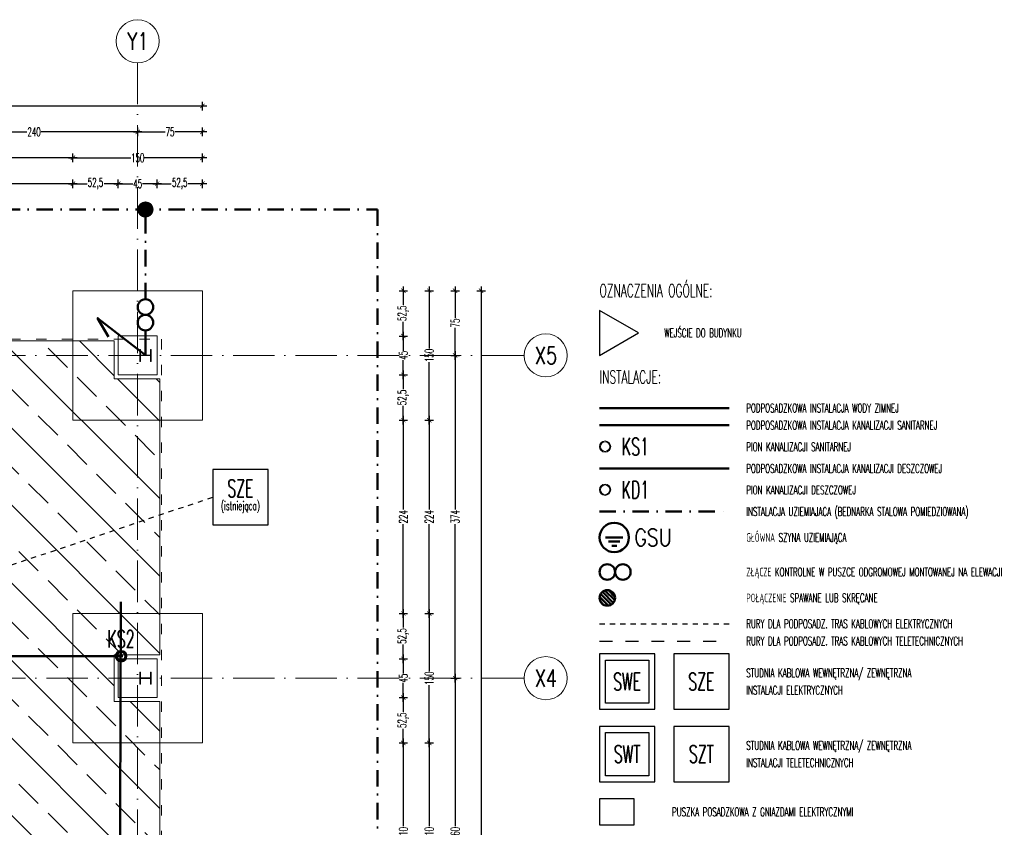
# Model space of a CAD drawing. Header units: millimetres. Extents: x -2074 to 12588, y -3630 to 101167.
# Tile 15 of 256: x 33 to 1174, y 1544 to 2480. Entities that reach past the tile are written whole.
import ezdxf
from ezdxf.enums import TextEntityAlignment as Align

# ---------------------------------------------------------------- set-up
doc = ezdxf.new("R2010")
doc.units = ezdxf.units.MM
for name, pattern in [('ACAD_ISO03W100', [30, 12, -18]), ('ACAD_ISO10W100', [18, 12, -3, 0, -3]), ('Aligning Line_2_', [6, 3, -3]), ('CONTINOUS', [0]), ('DASHDOT2', [12.7, 6.35, -3.175, 0, -3.175]), ('DASHED', [19.05, 12.7, -6.35])]:
    doc.linetypes.add(name, pattern=pattern)
for name, color, linetype, lineweight in [('SelinAr_BUD_opisy', 7, 'Continuous', 20), ('SelinAr_BUD_osie', 8, 'ACAD_ISO10W100', 18), ('SelinAr_BUD_wymiary', 7, 'Continuous', 18), ('SelinAr_BUD_ściany', 7, 'Continuous', 25), ('SelinAr_IE_kasety podłogowe', 1, 'Continuous', 30), ('SelinAr_IE_podposadzkowe elektryczne', 1, 'DASHED', 30), ('SelinAr_IE_podposadzkowe teletechniczne', 30, 'DASHED', 30), ('SelinAr_IE_uziom', 12, 'DASHDOT2', 50), ('SelinAr_K_fundamenty', 7, 'Continuous', 20), ('SelinAr_K_stal', 7, 'Continuous', 20), ('SelinAr_SAN - KD - pion', 92, 'Continuous', 20), ('SelinAr_SAN - KD - rury', 92, 'KANAL_DESZCZ', 50), ('SelinAr_SAN - KS - pion', 32, 'Continuous', 20), ('SelinAr_SAN - KS - rury', 32, 'KANAL_SANIT', 50), ('SelinAr_SAN - W - zimna', 5, 'Continuous', 50)]:
    doc.layers.add(name, color=color, linetype=linetype, lineweight=lineweight)
doc.styles.add('Arch-Dim', font='romans.shx', dxfattribs={"width": 0.75})
doc.styles.get("Standard").update_dxf_attribs({"font": 'arial.ttf'})
doc.styles.add('style1', font='romans.shx', dxfattribs={"width": 0.6})
doc.linetypes.add('KANAL_DESZCZ', pattern='A,12.7,-5.08,["KD",Standard,S=2.54,R=0,X=-2.54,Y=-1.27],-5.08', length=22.86)
doc.linetypes.add('KANAL_SANIT', pattern='A,12.7,-5.08,["KS",Standard,S=2.54,R=0,X=-2.54,Y=-1.27],-5.08', length=22.86)
doc.dimstyles.new('ISO-25 Ania', dxfattribs={"dimtxt": 10, "dimasz": 5, "dimexe": 5, "dimexo": 0.625, "dimtad": 0, "dimrnd": 0.01, "dimtxsty": 'style1', "dimblk": 'ARCHTICK', "dimcen": 5, "dimdle": 5, "dimadec": 0, "dimazin": 0, "dimtfac": 1, "dimtmove": 0, "dimatfit": 3, "dimldrblk": 'ARCHTICK', "dimfxl": 0, "dimarcsym": 0})

# ---------------------------------------------------------------- blocks, each defined once
blk = doc.blocks.new('*U1107')
at = {"ltscale": 4}
blk.add_line((0, 50), (0, -2120), dxfattribs=at)
at = {"linetype": 'CONTINOUS'}
for centre in [(0, 75), (0, -2145)]:
    blk.add_circle(centre, 25, dxfattribs=at)
at = {"style": 'Arch-Dim', "width": 0.75}
for p in [(0.3, 75), (0.3, -2145)]:
    blk.add_text('Y1', height=20, dxfattribs=at).set_placement(p, align=Align.MIDDLE)
blk = doc.blocks.new('*U1097')
at = {"ltscale": 4}
blk.add_line((-50, 0), (1945.4, 0), dxfattribs=at)
at = {"linetype": 'CONTINOUS'}
blk.add_circle((1970.4, 0), 25, dxfattribs=at)
at = {"linetype": 'ByBlock', "style": 'Arch-Dim', "width": 0.75}
blk.add_text('X5', height=20, dxfattribs=at).set_placement((1970.8, 0), align=Align.MIDDLE)
blk = doc.blocks.new('*U1098')
at = {"ltscale": 4}
blk.add_line((-50, 0), (1945.4, 0), dxfattribs=at)
at = {"linetype": 'CONTINOUS'}
blk.add_circle((1970.4, 0), 25, dxfattribs=at)
at = {"linetype": 'ByBlock', "style": 'Arch-Dim', "width": 0.75}
blk.add_text('X4', height=20, dxfattribs=at).set_placement((1970.7, 0), align=Align.MIDDLE)
blk = doc.blocks.new('A$C7BF42D14')
at = {"linetype": 'Continuous'}
h = blk.add_hatch(dxfattribs=at)
h.set_pattern_fill('ANSI31', color=256, scale=1.2, style=0)
h.set_pattern_definition([(45, (44754.10245, 57943.95297), (-0.10606601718, 0.10606601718), [])])
h.paths.add_polyline_path([(18.1, 8.2, 1), (-1.6, 8.2, 1)])
blk.add_circle((8.2, 8.2), 9.86, dxfattribs=at)
blk = doc.blocks.new('_ArchTick')
at = {"color": 0, "linetype": 'ByBlock', "const_width": 0.15}
blk.add_lwpolyline([(-0.5, -0.5), (0.5, 0.5)], dxfattribs=at)
blk = doc.blocks.new('*D1047')
at = {"layer": 'Defpoints', "color": 0}
for p in [(94.7, 2289.7), (-955.3, 2165.7), (94.7, 2165.7)]:
    blk.add_point(p, dxfattribs=at)
at = {"layer": 'SelinAr_BUD_wymiary', "color": 0, "lineweight": -2}
for p, q in [((-955.3, 2284.7), (-955.3, 2294.7)), ((94.7, 2284.7), (94.7, 2294.7)), ((-960.3, 2289.7), (-441.1, 2289.7)), ((99.7, 2289.7), (-419.6, 2289.7))]:
    blk.add_line(p, q, dxfattribs=at)
at = {"layer": 'SelinAr_BUD_wymiary', "color": 0, "lineweight": -2, "xscale": 5, "yscale": 5, "zscale": 5, "rotation": 180}
blk.add_blockref('_ArchTick', (-955.3, 2289.7), dxfattribs=at)
at = {"layer": 'SelinAr_BUD_wymiary', "color": 0, "lineweight": -2, "xscale": 5, "yscale": 5, "zscale": 5}
blk.add_blockref('_ArchTick', (94.7, 2289.7), dxfattribs=at)
at = {"layer": 'SelinAr_BUD_wymiary', "color": 0, "insert": (-430.3, 2289.7), "char_height": 10, "attachment_point": 5, "style": 'style1'}
blk.add_mtext('1050', dxfattribs=at)
blk = doc.blocks.new('*D1048')
at = {"layer": 'Defpoints', "color": 0}
for p in [(147.2, 2289.7), (94.7, 2165.7), (147.2, 2113.2)]:
    blk.add_point(p, dxfattribs=at)
at = {"layer": 'SelinAr_BUD_wymiary', "color": 0, "lineweight": -2}
for p, q in [((94.7, 2284.7), (94.7, 2294.7)), ((147.2, 2284.7), (147.2, 2294.7)), ((89.7, 2289.7), (111.1, 2289.7)), ((152.2, 2289.7), (130.7, 2289.7))]:
    blk.add_line(p, q, dxfattribs=at)
at = {"layer": 'SelinAr_BUD_wymiary', "color": 0, "lineweight": -2, "xscale": 5, "yscale": 5, "zscale": 5, "rotation": 180}
blk.add_blockref('_ArchTick', (94.7, 2289.7), dxfattribs=at)
at = {"layer": 'SelinAr_BUD_wymiary', "color": 0, "lineweight": -2, "xscale": 5, "yscale": 5, "zscale": 5}
blk.add_blockref('_ArchTick', (147.2, 2289.7), dxfattribs=at)
at = {"layer": 'SelinAr_BUD_wymiary', "color": 0, "insert": (120.9, 2289.7), "char_height": 10, "attachment_point": 5, "style": 'style1'}
blk.add_mtext('52,5', dxfattribs=at)
blk = doc.blocks.new('*D1049')
at = {"layer": 'Defpoints', "color": 0}
for p in [(192.2, 2289.7), (147.2, 2113.2), (192.2, 2113.2)]:
    blk.add_point(p, dxfattribs=at)
at = {"layer": 'SelinAr_BUD_wymiary', "color": 0, "lineweight": -2}
for p, q in [((147.2, 2284.7), (147.2, 2294.7)), ((192.2, 2284.7), (192.2, 2294.7)), ((142.2, 2289.7), (164.2, 2289.7)), ((197.2, 2289.7), (175.1, 2289.7))]:
    blk.add_line(p, q, dxfattribs=at)
at = {"layer": 'SelinAr_BUD_wymiary', "color": 0, "lineweight": -2, "xscale": 5, "yscale": 5, "zscale": 5, "rotation": 180}
blk.add_blockref('_ArchTick', (147.2, 2289.7), dxfattribs=at)
at = {"layer": 'SelinAr_BUD_wymiary', "color": 0, "lineweight": -2, "xscale": 5, "yscale": 5, "zscale": 5}
blk.add_blockref('_ArchTick', (192.2, 2289.7), dxfattribs=at)
at = {"layer": 'SelinAr_BUD_wymiary', "color": 0, "insert": (169.7, 2289.7), "char_height": 10, "attachment_point": 5, "style": 'style1'}
blk.add_mtext('45', dxfattribs=at)
blk = doc.blocks.new('*D1050')
at = {"layer": 'Defpoints', "color": 0}
for p in [(244.7, 2289.7), (244.7, 2165.7), (192.2, 2113.2)]:
    blk.add_point(p, dxfattribs=at)
at = {"layer": 'SelinAr_BUD_wymiary', "color": 0, "lineweight": -2}
for p, q in [((192.2, 2284.7), (192.2, 2294.7)), ((244.7, 2284.7), (244.7, 2294.7)), ((187.2, 2289.7), (208.6, 2289.7)), ((249.7, 2289.7), (228.2, 2289.7))]:
    blk.add_line(p, q, dxfattribs=at)
at = {"layer": 'SelinAr_BUD_wymiary', "color": 0, "lineweight": -2, "xscale": 5, "yscale": 5, "zscale": 5, "rotation": 180}
blk.add_blockref('_ArchTick', (192.2, 2289.7), dxfattribs=at)
at = {"layer": 'SelinAr_BUD_wymiary', "color": 0, "lineweight": -2, "xscale": 5, "yscale": 5, "zscale": 5}
blk.add_blockref('_ArchTick', (244.7, 2289.7), dxfattribs=at)
at = {"layer": 'SelinAr_BUD_wymiary', "color": 0, "insert": (218.4, 2289.7), "char_height": 10, "attachment_point": 5, "style": 'style1'}
blk.add_mtext('52,5', dxfattribs=at)
blk = doc.blocks.new('*D1052')
at = {"layer": 'Defpoints', "color": 0}
for p in [(94.7, 2319.7), (-955.3, 2165.7), (94.7, 2165.7)]:
    blk.add_point(p, dxfattribs=at)
at = {"layer": 'SelinAr_BUD_wymiary', "color": 0, "lineweight": -2}
for p, q in [((-960.3, 2319.7), (-441.1, 2319.7)), ((-955.3, 2314.7), (-955.3, 2324.7)), ((99.7, 2319.7), (-419.6, 2319.7)), ((94.7, 2314.7), (94.7, 2324.7))]:
    blk.add_line(p, q, dxfattribs=at)
at = {"layer": 'SelinAr_BUD_wymiary', "color": 0, "lineweight": -2, "xscale": 5, "yscale": 5, "zscale": 5, "rotation": 180}
blk.add_blockref('_ArchTick', (-955.3, 2319.7), dxfattribs=at)
at = {"layer": 'SelinAr_BUD_wymiary', "color": 0, "lineweight": -2, "xscale": 5, "yscale": 5, "zscale": 5}
blk.add_blockref('_ArchTick', (94.7, 2319.7), dxfattribs=at)
at = {"layer": 'SelinAr_BUD_wymiary', "color": 0, "insert": (-430.3, 2319.7), "char_height": 10, "attachment_point": 5, "style": 'style1'}
blk.add_mtext('1050', dxfattribs=at)
blk = doc.blocks.new('*D1053')
at = {"layer": 'Defpoints', "color": 0}
for p in [(244.7, 2319.7), (94.7, 2165.7), (244.7, 2165.7)]:
    blk.add_point(p, dxfattribs=at)
at = {"layer": 'SelinAr_BUD_wymiary', "color": 0, "lineweight": -2}
for p, q in [((89.7, 2319.7), (161.7, 2319.7)), ((94.7, 2314.7), (94.7, 2324.7)), ((249.7, 2319.7), (177.6, 2319.7)), ((244.7, 2314.7), (244.7, 2324.7))]:
    blk.add_line(p, q, dxfattribs=at)
at = {"layer": 'SelinAr_BUD_wymiary', "color": 0, "lineweight": -2, "xscale": 5, "yscale": 5, "zscale": 5, "rotation": 180}
blk.add_blockref('_ArchTick', (94.7, 2319.7), dxfattribs=at)
at = {"layer": 'SelinAr_BUD_wymiary', "color": 0, "lineweight": -2, "xscale": 5, "yscale": 5, "zscale": 5}
blk.add_blockref('_ArchTick', (244.7, 2319.7), dxfattribs=at)
at = {"layer": 'SelinAr_BUD_wymiary', "color": 0, "insert": (169.7, 2319.7), "char_height": 10, "attachment_point": 5, "style": 'style1'}
blk.add_mtext('150', dxfattribs=at)
blk = doc.blocks.new('*D1059')
at = {"layer": 'Defpoints', "color": 0}
for p in [(169.7, 2349.7), (-70.3, 2090.7), (169.7, 2090.7)]:
    blk.add_point(p, dxfattribs=at)
at = {"layer": 'SelinAr_BUD_wymiary', "color": 0, "lineweight": -2}
for p, q in [((-75.3, 2349.7), (41.3, 2349.7)), ((-70.3, 2344.7), (-70.3, 2354.7)), ((174.7, 2349.7), (58, 2349.7)), ((169.7, 2344.7), (169.7, 2354.7))]:
    blk.add_line(p, q, dxfattribs=at)
at = {"layer": 'SelinAr_BUD_wymiary', "color": 0, "lineweight": -2, "xscale": 5, "yscale": 5, "zscale": 5, "rotation": 180}
blk.add_blockref('_ArchTick', (-70.3, 2349.7), dxfattribs=at)
at = {"layer": 'SelinAr_BUD_wymiary', "color": 0, "lineweight": -2, "xscale": 5, "yscale": 5, "zscale": 5}
blk.add_blockref('_ArchTick', (169.7, 2349.7), dxfattribs=at)
at = {"layer": 'SelinAr_BUD_wymiary', "color": 0, "insert": (49.7, 2349.7), "char_height": 10, "attachment_point": 5, "style": 'style1'}
blk.add_mtext('240', dxfattribs=at)
blk = doc.blocks.new('*D1060')
at = {"layer": 'Defpoints', "color": 0}
for p in [(244.7, 2349.7), (244.7, 2165.7), (169.7, 2090.7)]:
    blk.add_point(p, dxfattribs=at)
at = {"layer": 'SelinAr_BUD_wymiary', "color": 0, "lineweight": -2}
for p, q in [((164.7, 2349.7), (201.7, 2349.7)), ((169.7, 2344.7), (169.7, 2354.7)), ((249.7, 2349.7), (212.6, 2349.7)), ((244.7, 2344.7), (244.7, 2354.7))]:
    blk.add_line(p, q, dxfattribs=at)
at = {"layer": 'SelinAr_BUD_wymiary', "color": 0, "lineweight": -2, "xscale": 5, "yscale": 5, "zscale": 5, "rotation": 180}
blk.add_blockref('_ArchTick', (169.7, 2349.7), dxfattribs=at)
at = {"layer": 'SelinAr_BUD_wymiary', "color": 0, "lineweight": -2, "xscale": 5, "yscale": 5, "zscale": 5}
blk.add_blockref('_ArchTick', (244.7, 2349.7), dxfattribs=at)
at = {"layer": 'SelinAr_BUD_wymiary', "color": 0, "insert": (207.2, 2349.7), "char_height": 10, "attachment_point": 5, "style": 'style1'}
blk.add_mtext('75', dxfattribs=at)
blk = doc.blocks.new('*D1061')
at = {"layer": 'Defpoints', "color": 0}
for p in [(244.7, 2379.7), (-1105.3, 2165.7), (244.7, 2165.7)]:
    blk.add_point(p, dxfattribs=at)
at = {"layer": 'SelinAr_BUD_wymiary', "color": 0, "lineweight": -2}
for p, q in [((-1105.3, 2374.7), (-1105.3, 2384.7)), ((244.7, 2374.7), (244.7, 2384.7)), ((-1110.3, 2379.7), (-441.1, 2379.7)), ((249.7, 2379.7), (-419.6, 2379.7))]:
    blk.add_line(p, q, dxfattribs=at)
at = {"layer": 'SelinAr_BUD_wymiary', "color": 0, "lineweight": -2, "xscale": 5, "yscale": 5, "zscale": 5, "rotation": 180}
blk.add_blockref('_ArchTick', (-1105.3, 2379.7), dxfattribs=at)
at = {"layer": 'SelinAr_BUD_wymiary', "color": 0, "lineweight": -2, "xscale": 5, "yscale": 5, "zscale": 5}
blk.add_blockref('_ArchTick', (244.7, 2379.7), dxfattribs=at)
at = {"layer": 'SelinAr_BUD_wymiary', "color": 0, "insert": (-430.3, 2379.7), "char_height": 10, "attachment_point": 5, "style": 'style1'}
blk.add_mtext('1350', dxfattribs=at)
blk = doc.blocks.new('*D1126')
at = {"layer": 'Defpoints', "color": 0}
for p in [(244.7, 2165.7), (192.2, 2113.2), (477.4, 2113.2)]:
    blk.add_point(p, dxfattribs=at)
at = {"layer": 'SelinAr_BUD_wymiary', "color": 0, "lineweight": -2}
for p, q in [((477.4, 2170.7), (477.4, 2149.3)), ((472.4, 2165.7), (482.4, 2165.7)), ((477.4, 2108.2), (477.4, 2129.7)), ((472.4, 2113.2), (482.4, 2113.2))]:
    blk.add_line(p, q, dxfattribs=at)
at = {"layer": 'SelinAr_BUD_wymiary', "color": 0, "lineweight": -2, "xscale": 5, "yscale": 5, "zscale": 5}
for p, rotation in [((477.4, 2165.7), 90), ((477.4, 2113.2), 270)]:
    blk.add_blockref('_ArchTick', p, dxfattribs=dict(at, rotation=rotation))
at = {"layer": 'SelinAr_BUD_wymiary', "color": 0, "insert": (477.4, 2139.5), "char_height": 10, "attachment_point": 5, "rotation": 90, "style": 'style1'}
blk.add_mtext('52,5', dxfattribs=at)
blk = doc.blocks.new('*D1140')
at = {"layer": 'Defpoints', "color": 0}
for p in [(192.2, 2113.2), (192.2, 2068.2), (477.4, 2068.2)]:
    blk.add_point(p, dxfattribs=at)
at = {"layer": 'SelinAr_BUD_wymiary', "color": 0, "lineweight": -2}
for p, q in [((472.4, 2113.2), (482.4, 2113.2)), ((477.4, 2118.2), (477.4, 2096.2)), ((477.4, 2063.2), (477.4, 2085.3)), ((472.4, 2068.2), (482.4, 2068.2))]:
    blk.add_line(p, q, dxfattribs=at)
at = {"layer": 'SelinAr_BUD_wymiary', "color": 0, "lineweight": -2, "xscale": 5, "yscale": 5, "zscale": 5}
for p, rotation in [((477.4, 2113.2), 90), ((477.4, 2068.2), 270)]:
    blk.add_blockref('_ArchTick', p, dxfattribs=dict(at, rotation=rotation))
at = {"layer": 'SelinAr_BUD_wymiary', "color": 0, "insert": (477.4, 2090.7), "char_height": 10, "attachment_point": 5, "rotation": 90, "style": 'style1'}
blk.add_mtext('45', dxfattribs=at)
blk = doc.blocks.new('*D1141')
at = {"layer": 'Defpoints', "color": 0}
for p in [(192.2, 2068.2), (244.7, 2015.7), (477.4, 2015.7)]:
    blk.add_point(p, dxfattribs=at)
at = {"layer": 'SelinAr_BUD_wymiary', "color": 0, "lineweight": -2}
for p, q in [((472.4, 2068.2), (482.4, 2068.2)), ((477.4, 2073.2), (477.4, 2051.8)), ((477.4, 2010.7), (477.4, 2032.2)), ((472.4, 2015.7), (482.4, 2015.7))]:
    blk.add_line(p, q, dxfattribs=at)
at = {"layer": 'SelinAr_BUD_wymiary', "color": 0, "lineweight": -2, "xscale": 5, "yscale": 5, "zscale": 5}
for p, rotation in [((477.4, 2068.2), 90), ((477.4, 2015.7), 270)]:
    blk.add_blockref('_ArchTick', p, dxfattribs=dict(at, rotation=rotation))
at = {"layer": 'SelinAr_BUD_wymiary', "color": 0, "insert": (477.4, 2042), "char_height": 10, "attachment_point": 5, "rotation": 90, "style": 'style1'}
blk.add_mtext('52,5', dxfattribs=at)
blk = doc.blocks.new('*D1142')
at = {"layer": 'Defpoints', "color": 0}
for p in [(244.7, 2015.7), (244.7, 1791.7), (477.4, 1791.7)]:
    blk.add_point(p, dxfattribs=at)
at = {"layer": 'SelinAr_BUD_wymiary', "color": 0, "lineweight": -2}
for p, q in [((477.4, 2020.7), (477.4, 1912.2)), ((472.4, 2015.7), (482.4, 2015.7)), ((477.4, 1786.7), (477.4, 1895.3)), ((472.4, 1791.7), (482.4, 1791.7))]:
    blk.add_line(p, q, dxfattribs=at)
at = {"layer": 'SelinAr_BUD_wymiary', "color": 0, "lineweight": -2, "xscale": 5, "yscale": 5, "zscale": 5}
for p, rotation in [((477.4, 2015.7), 90), ((477.4, 1791.7), 270)]:
    blk.add_blockref('_ArchTick', p, dxfattribs=dict(at, rotation=rotation))
at = {"layer": 'SelinAr_BUD_wymiary', "color": 0, "insert": (477.4, 1903.7), "char_height": 10, "attachment_point": 5, "rotation": 90, "style": 'style1'}
blk.add_mtext('224', dxfattribs=at)
blk = doc.blocks.new('*D1143')
at = {"layer": 'Defpoints', "color": 0}
for p in [(244.7, 1791.7), (192.2, 1739.2), (477.4, 1739.2)]:
    blk.add_point(p, dxfattribs=at)
at = {"layer": 'SelinAr_BUD_wymiary', "color": 0, "lineweight": -2}
for p, q in [((472.4, 1791.7), (482.4, 1791.7)), ((477.4, 1796.7), (477.4, 1775.3)), ((477.4, 1734.2), (477.4, 1755.7)), ((472.4, 1739.2), (482.4, 1739.2))]:
    blk.add_line(p, q, dxfattribs=at)
at = {"layer": 'SelinAr_BUD_wymiary', "color": 0, "lineweight": -2, "xscale": 5, "yscale": 5, "zscale": 5}
for p, rotation in [((477.4, 1791.7), 90), ((477.4, 1739.2), 270)]:
    blk.add_blockref('_ArchTick', p, dxfattribs=dict(at, rotation=rotation))
at = {"layer": 'SelinAr_BUD_wymiary', "color": 0, "insert": (477.4, 1765.5), "char_height": 10, "attachment_point": 5, "rotation": 90, "style": 'style1'}
blk.add_mtext('52,5', dxfattribs=at)
blk = doc.blocks.new('*D1144')
at = {"layer": 'Defpoints', "color": 0}
for p in [(192.2, 1739.2), (192.2, 1694.2), (477.4, 1694.2)]:
    blk.add_point(p, dxfattribs=at)
at = {"layer": 'SelinAr_BUD_wymiary', "color": 0, "lineweight": -2}
for p, q in [((472.4, 1739.2), (482.4, 1739.2)), ((477.4, 1744.2), (477.4, 1722.2)), ((477.4, 1689.2), (477.4, 1711.3)), ((472.4, 1694.2), (482.4, 1694.2))]:
    blk.add_line(p, q, dxfattribs=at)
at = {"layer": 'SelinAr_BUD_wymiary', "color": 0, "lineweight": -2, "xscale": 5, "yscale": 5, "zscale": 5}
for p, rotation in [((477.4, 1739.2), 90), ((477.4, 1694.2), 270)]:
    blk.add_blockref('_ArchTick', p, dxfattribs=dict(at, rotation=rotation))
at = {"layer": 'SelinAr_BUD_wymiary', "color": 0, "insert": (477.4, 1716.7), "char_height": 10, "attachment_point": 5, "rotation": 90, "style": 'style1'}
blk.add_mtext('45', dxfattribs=at)
blk = doc.blocks.new('*D1136')
at = {"layer": 'Defpoints', "color": 0}
for p in [(192.2, 1694.2), (244.7, 1641.7), (477.4, 1641.7)]:
    blk.add_point(p, dxfattribs=at)
at = {"layer": 'SelinAr_BUD_wymiary', "color": 0, "lineweight": -2}
for p, q in [((472.4, 1694.2), (482.4, 1694.2)), ((477.4, 1699.2), (477.4, 1677.8)), ((477.4, 1636.7), (477.4, 1658.2)), ((472.4, 1641.7), (482.4, 1641.7))]:
    blk.add_line(p, q, dxfattribs=at)
at = {"layer": 'SelinAr_BUD_wymiary', "color": 0, "lineweight": -2, "xscale": 5, "yscale": 5, "zscale": 5}
for p, rotation in [((477.4, 1694.2), 90), ((477.4, 1641.7), 270)]:
    blk.add_blockref('_ArchTick', p, dxfattribs=dict(at, rotation=rotation))
at = {"layer": 'SelinAr_BUD_wymiary', "color": 0, "insert": (477.4, 1668), "char_height": 10, "attachment_point": 5, "rotation": 90, "style": 'style1'}
blk.add_mtext('52,5', dxfattribs=at)
blk = doc.blocks.new('*D1137')
at = {"layer": 'Defpoints', "color": 0}
for p in [(244.7, 1641.7), (244.7, 1431.7), (477.4, 1431.7)]:
    blk.add_point(p, dxfattribs=at)
at = {"layer": 'SelinAr_BUD_wymiary', "color": 0, "lineweight": -2}
for p, q in [((477.4, 1646.7), (477.4, 1545.1)), ((472.4, 1641.7), (482.4, 1641.7)), ((477.4, 1426.7), (477.4, 1528.4)), ((472.4, 1431.7), (482.4, 1431.7))]:
    blk.add_line(p, q, dxfattribs=at)
at = {"layer": 'SelinAr_BUD_wymiary', "color": 0, "lineweight": -2, "xscale": 5, "yscale": 5, "zscale": 5}
for p, rotation in [((477.4, 1641.7), 90), ((477.4, 1431.7), 270)]:
    blk.add_blockref('_ArchTick', p, dxfattribs=dict(at, rotation=rotation))
at = {"layer": 'SelinAr_BUD_wymiary', "color": 0, "insert": (477.4, 1536.7), "char_height": 10, "attachment_point": 5, "rotation": 90, "style": 'style1'}
blk.add_mtext('210', dxfattribs=at)
blk = doc.blocks.new('*D1127')
at = {"layer": 'Defpoints', "color": 0}
for p in [(244.7, 2165.7), (244.7, 2015.7), (507.4, 2015.7)]:
    blk.add_point(p, dxfattribs=at)
at = {"layer": 'SelinAr_BUD_wymiary', "color": 0, "lineweight": -2}
for p, q in [((507.4, 2170.7), (507.4, 2098.7)), ((502.4, 2165.7), (512.4, 2165.7)), ((507.4, 2010.7), (507.4, 2082.8)), ((502.4, 2015.7), (512.4, 2015.7))]:
    blk.add_line(p, q, dxfattribs=at)
at = {"layer": 'SelinAr_BUD_wymiary', "color": 0, "lineweight": -2, "xscale": 5, "yscale": 5, "zscale": 5}
for p, rotation in [((507.4, 2165.7), 90), ((507.4, 2015.7), 270)]:
    blk.add_blockref('_ArchTick', p, dxfattribs=dict(at, rotation=rotation))
at = {"layer": 'SelinAr_BUD_wymiary', "color": 0, "insert": (507.4, 2090.7), "char_height": 10, "attachment_point": 5, "rotation": 90, "style": 'style1'}
blk.add_mtext('150', dxfattribs=at)
blk = doc.blocks.new('*D1128')
at = {"layer": 'Defpoints', "color": 0}
for p in [(244.7, 2015.7), (244.7, 1791.7), (507.4, 1791.7)]:
    blk.add_point(p, dxfattribs=at)
at = {"layer": 'SelinAr_BUD_wymiary', "color": 0, "lineweight": -2}
for p, q in [((507.4, 2020.7), (507.4, 1912.2)), ((502.4, 2015.7), (512.4, 2015.7)), ((507.4, 1786.7), (507.4, 1895.3)), ((502.4, 1791.7), (512.4, 1791.7))]:
    blk.add_line(p, q, dxfattribs=at)
at = {"layer": 'SelinAr_BUD_wymiary', "color": 0, "lineweight": -2, "xscale": 5, "yscale": 5, "zscale": 5}
for p, rotation in [((507.4, 2015.7), 90), ((507.4, 1791.7), 270)]:
    blk.add_blockref('_ArchTick', p, dxfattribs=dict(at, rotation=rotation))
at = {"layer": 'SelinAr_BUD_wymiary', "color": 0, "insert": (507.4, 1903.7), "char_height": 10, "attachment_point": 5, "rotation": 90, "style": 'style1'}
blk.add_mtext('224', dxfattribs=at)
blk = doc.blocks.new('*D1129')
at = {"layer": 'Defpoints', "color": 0}
for p in [(244.7, 1791.7), (244.7, 1641.7), (507.4, 1641.7)]:
    blk.add_point(p, dxfattribs=at)
at = {"layer": 'SelinAr_BUD_wymiary', "color": 0, "lineweight": -2}
for p, q in [((502.4, 1791.7), (512.4, 1791.7)), ((507.4, 1796.7), (507.4, 1724.7)), ((507.4, 1636.7), (507.4, 1708.8)), ((502.4, 1641.7), (512.4, 1641.7))]:
    blk.add_line(p, q, dxfattribs=at)
at = {"layer": 'SelinAr_BUD_wymiary', "color": 0, "lineweight": -2, "xscale": 5, "yscale": 5, "zscale": 5}
for p, rotation in [((507.4, 1791.7), 90), ((507.4, 1641.7), 270)]:
    blk.add_blockref('_ArchTick', p, dxfattribs=dict(at, rotation=rotation))
at = {"layer": 'SelinAr_BUD_wymiary', "color": 0, "insert": (507.4, 1716.7), "char_height": 10, "attachment_point": 5, "rotation": 90, "style": 'style1'}
blk.add_mtext('150', dxfattribs=at)
blk = doc.blocks.new('*D1130')
at = {"layer": 'Defpoints', "color": 0}
for p in [(244.7, 1641.7), (244.7, 1431.7), (507.4, 1431.7)]:
    blk.add_point(p, dxfattribs=at)
at = {"layer": 'SelinAr_BUD_wymiary', "color": 0, "lineweight": -2}
for p, q in [((507.4, 1646.7), (507.4, 1545.1)), ((502.4, 1641.7), (512.4, 1641.7)), ((507.4, 1426.7), (507.4, 1528.4)), ((502.4, 1431.7), (512.4, 1431.7))]:
    blk.add_line(p, q, dxfattribs=at)
at = {"layer": 'SelinAr_BUD_wymiary', "color": 0, "lineweight": -2, "xscale": 5, "yscale": 5, "zscale": 5}
for p, rotation in [((507.4, 1641.7), 90), ((507.4, 1431.7), 270)]:
    blk.add_blockref('_ArchTick', p, dxfattribs=dict(at, rotation=rotation))
at = {"layer": 'SelinAr_BUD_wymiary', "color": 0, "insert": (507.4, 1536.7), "char_height": 10, "attachment_point": 5, "rotation": 90, "style": 'style1'}
blk.add_mtext('210', dxfattribs=at)
blk = doc.blocks.new('*D1156')
at = {"layer": 'Defpoints', "color": 0}
for p in [(192.2, 1716.7), (537.4, 1716.7), (169.7, 1356.7)]:
    blk.add_point(p, dxfattribs=at)
at = {"layer": 'SelinAr_BUD_wymiary', "color": 0, "lineweight": -2}
for p, q in [((532.4, 1716.7), (542.4, 1716.7)), ((537.4, 1721.7), (537.4, 1545.1)), ((537.4, 1351.7), (537.4, 1528.4)), ((532.4, 1356.7), (542.4, 1356.7))]:
    blk.add_line(p, q, dxfattribs=at)
at = {"layer": 'SelinAr_BUD_wymiary', "color": 0, "lineweight": -2, "xscale": 5, "yscale": 5, "zscale": 5}
for p, rotation in [((537.4, 1716.7), 90), ((537.4, 1356.7), 270)]:
    blk.add_blockref('_ArchTick', p, dxfattribs=dict(at, rotation=rotation))
at = {"layer": 'SelinAr_BUD_wymiary', "color": 0, "insert": (537.4, 1536.7), "char_height": 10, "attachment_point": 5, "rotation": 90, "style": 'style1'}
blk.add_mtext('360', dxfattribs=at)
blk = doc.blocks.new('*D1157')
at = {"layer": 'Defpoints', "color": 0}
for p in [(192.2, 2090.7), (537.4, 2090.7), (192.2, 1716.7)]:
    blk.add_point(p, dxfattribs=at)
at = {"layer": 'SelinAr_BUD_wymiary', "color": 0, "lineweight": -2}
for p, q in [((532.4, 2090.7), (542.4, 2090.7)), ((537.4, 2095.7), (537.4, 1912.2)), ((537.4, 1711.7), (537.4, 1895.3)), ((532.4, 1716.7), (542.4, 1716.7))]:
    blk.add_line(p, q, dxfattribs=at)
at = {"layer": 'SelinAr_BUD_wymiary', "color": 0, "lineweight": -2, "xscale": 5, "yscale": 5, "zscale": 5}
for p, rotation in [((537.4, 2090.7), 90), ((537.4, 1716.7), 270)]:
    blk.add_blockref('_ArchTick', p, dxfattribs=dict(at, rotation=rotation))
at = {"layer": 'SelinAr_BUD_wymiary', "color": 0, "insert": (537.4, 1903.7), "char_height": 10, "attachment_point": 5, "rotation": 90, "style": 'style1'}
blk.add_mtext('374', dxfattribs=at)
blk = doc.blocks.new('*D1131')
at = {"layer": 'Defpoints', "color": 0}
for p in [(244.7, 2165.7), (537.4, 2165.7), (192.2, 2090.7)]:
    blk.add_point(p, dxfattribs=at)
at = {"layer": 'SelinAr_BUD_wymiary', "color": 0, "lineweight": -2}
for p, q in [((537.4, 2170.7), (537.4, 2133.7)), ((532.4, 2165.7), (542.4, 2165.7)), ((537.4, 2085.7), (537.4, 2122.8)), ((532.4, 2090.7), (542.4, 2090.7))]:
    blk.add_line(p, q, dxfattribs=at)
at = {"layer": 'SelinAr_BUD_wymiary', "color": 0, "lineweight": -2, "xscale": 5, "yscale": 5, "zscale": 5}
for p, rotation in [((537.4, 2165.7), 90), ((537.4, 2090.7), 270)]:
    blk.add_blockref('_ArchTick', p, dxfattribs=dict(at, rotation=rotation))
at = {"layer": 'SelinAr_BUD_wymiary', "color": 0, "insert": (537.4, 2128.2), "char_height": 10, "attachment_point": 5, "rotation": 90, "style": 'style1'}
blk.add_mtext('75', dxfattribs=at)
blk = doc.blocks.new('*D1132')
at = {"layer": 'Defpoints', "color": 0}
for p in [(244.7, 2165.7), (244.7, 473.7), (567.4, 473.7)]:
    blk.add_point(p, dxfattribs=at)
at = {"layer": 'SelinAr_BUD_wymiary', "color": 0, "lineweight": -2}
for p, q in [((567.4, 2170.7), (567.4, 1330.5)), ((562.4, 2165.7), (572.4, 2165.7)), ((567.4, 468.7), (567.4, 1309)), ((562.4, 473.7), (572.4, 473.7))]:
    blk.add_line(p, q, dxfattribs=at)
at = {"layer": 'SelinAr_BUD_wymiary', "color": 0, "lineweight": -2, "xscale": 5, "yscale": 5, "zscale": 5}
for p, rotation in [((567.4, 2165.7), 90), ((567.4, 473.7), 270)]:
    blk.add_blockref('_ArchTick', p, dxfattribs=dict(at, rotation=rotation))
at = {"layer": 'SelinAr_BUD_wymiary', "color": 0, "insert": (567.4, 1319.7), "char_height": 10, "attachment_point": 5, "rotation": 90, "style": 'style1'}
blk.add_mtext('1692', dxfattribs=at)

msp = doc.modelspace()

# ---------------------------------------------------------------- hatches: boundary and pattern name
at = {"layer": 'SelinAr_IE_uziom', "linetype": 'Continuous'}
h = msp.add_hatch(dxfattribs=at)
h.set_pattern_fill('ANSI31', color=256, angle=-90, style=0)
h.set_pattern_definition([(315, (100, 0), (2.245064, 2.245064), [])])
edge = h.paths.add_edge_path()
edge.add_arc((713.672, 1809.76), 9, 0, 360)
at = {"layer": 'SelinAr_K_fundamenty'}
h = msp.add_hatch(dxfattribs=at)
h.set_pattern_fill('ANSI33', color=9, scale=10, angle=90)
h.set_pattern_definition([(135, (2838.45, -2e-11), (-44.9013, -44.9013), []), (135, (2838.45, 44.9), (-44.9013, -44.9013), [31.75, -15.875])])
h.paths.add_polyline_path([(142.657, 1383.741), (195.357, 1383.741), (195.357, 1689.741), (142.657, 1689.741), (142.657, 1743.741), (195.357, 1743.741), (195.357, 2063.741), (142.657, 2063.741), (142.657, 2107.741), (-1003.343, 2107.741), (-1003.343, 2063.741), (-1056.043, 2063.741), (-1056.043, 1743.741), (-1003.343, 1743.741), (-1003.343, 1689.741), (-1056.043, 1689.741), (-1056.043, 1383.741), (-1003.343, 1383.741), (-1003.343, 1329.741), (-1056.043, 1329.741), (-1056.043, 1023.741), (-1003.343, 1023.741), (-1003.343, 969.741), (-1056.043, 969.741), (-1056.043, 574.241), (-1003.343, 574.241), (-1003.343, 531.741), (142.657, 531.741), (142.657, 574.241), (195.357, 574.241), (195.357, 969.741), (142.657, 969.741), (142.657, 1023.741), (195.357, 1023.741), (195.357, 1329.741), (142.657, 1329.741)])

# ---------------------------------------------------------------- linework, layer by layer
at = {"layer": 'SelinAr_BUD_ściany'}
msp.add_lwpolyline([(704.657, 2142.703), (704.657, 2090.741), (749.657, 2116.722)], close=True, dxfattribs=at)
at = {"layer": 'SelinAr_IE_kasety podłogowe'}
msp.add_lwpolyline([(704.672, 1546.76), (744.672, 1546.76), (744.672, 1576.76), (704.672, 1576.76)], close=True, dxfattribs=at)
at = {"layer": 'SelinAr_IE_podposadzkowe elektryczne', "linetype": 'Aligning Line_2_', "ltscale": 2}
msp.add_line((-817.843, 1564.241), (256.737, 1926.583), dxfattribs=at)
at = {"layer": 'SelinAr_IE_podposadzkowe elektryczne', "linetype": 'ByBlock', "flags": 128}
for points in [[(320.737, 1894.583), (320.737, 1958.583), (256.737, 1958.583), (256.737, 1894.583)], [(704.672, 1680.76), (768.672, 1680.76), (768.672, 1744.76), (704.672, 1744.76)], [(711.672, 1737.76), (761.672, 1737.76), (761.672, 1687.76), (711.672, 1687.76)], [(790.672, 1680.76), (854.672, 1680.76), (854.672, 1744.76), (790.672, 1744.76)]]:
    msp.add_lwpolyline(points, close=True, dxfattribs=at)
at = {"layer": 'SelinAr_IE_podposadzkowe elektryczne', "linetype": 'Aligning Line_2_', "ltscale": 2}
msp.add_lwpolyline([(704.672, 1779.76), (854.672, 1779.76)], dxfattribs=at)
at = {"layer": 'SelinAr_IE_podposadzkowe teletechniczne', "linetype": 'Aligning Line_2_', "ltscale": 5}
msp.add_lwpolyline([(704.672, 1759.76), (854.672, 1759.76)], dxfattribs=at)
at = {"layer": 'SelinAr_IE_podposadzkowe teletechniczne', "linetype": 'ByBlock', "flags": 128}
for points in [[(704.672, 1596.76), (768.672, 1596.76), (768.672, 1660.76), (704.672, 1660.76)], [(711.672, 1653.76), (761.672, 1653.76), (761.672, 1603.76), (711.672, 1603.76)], [(790.672, 1596.76), (854.672, 1596.76), (854.672, 1660.76), (790.672, 1660.76)]]:
    msp.add_lwpolyline(points, close=True, dxfattribs=at)
at = {"layer": 'SelinAr_IE_uziom', "ltscale": 3}
msp.add_line((178.707, 2155.741), (178.707, 2259.739), dxfattribs=at)
at = {"layer": 'SelinAr_IE_uziom', "linetype": 'Continuous'}
msp.add_line((178.707, 2091.016), (178.707, 2119.741), dxfattribs=at)
at = {"layer": 'SelinAr_IE_uziom', "linetype": 'ByBlock'}
for p, q in [((711.693, 1879.76), (731.65, 1879.76)), ((715.233, 1875.02), (728.089, 1875.02)), ((718.773, 1869.919), (724.529, 1869.919))]:
    msp.add_line(p, q, dxfattribs=at)
at = {"layer": 'SelinAr_IE_uziom', "ltscale": 3}
msp.add_lwpolyline([(447.357, 429.737), (-1208.048, 429.742), (-1208.043, 2259.742), (447.357, 2259.737)], close=True, dxfattribs=at)
at = {"layer": 'SelinAr_IE_uziom', "linetype": 'Continuous'}
msp.add_lwpolyline([(178.707, 2091.016), (123.316, 2133.944), (135.825, 2112.404)], dxfattribs=at)
at = {"layer": 'SelinAr_IE_uziom', "ltscale": 3}
msp.add_lwpolyline([(704.672, 1909.76), (854.672, 1909.76)], dxfattribs=at)
at = {"layer": 'SelinAr_IE_uziom', "linetype": 'Continuous'}
for centre in [(178.707, 2146.741), (178.707, 2128.741), (713.672, 1839.76), (731.672, 1839.76), (713.672, 1809.76)]:
    msp.add_circle(centre, 9, dxfattribs=at)
at = {"layer": 'SelinAr_IE_uziom', "linetype": 'ByBlock'}
msp.add_circle((721.672, 1879.76), 17, dxfattribs=at)
at = {"layer": 'SelinAr_K_fundamenty'}
for points in [[(94.657, 2015.741), (244.657, 2015.741), (244.657, 2165.741), (94.657, 2165.741)], [(147.157, 2068.241), (192.157, 2068.241), (192.157, 2113.241), (147.157, 2113.241)], [(94.657, 1641.741), (244.657, 1641.741), (244.657, 1791.741), (94.657, 1791.741)], [(147.157, 1694.241), (192.157, 1694.241), (192.157, 1739.241), (147.157, 1739.241)]]:
    msp.add_lwpolyline(points, close=True, dxfattribs=at)
at = {"layer": 'SelinAr_K_fundamenty', "linetype": 'ACAD_ISO03W100'}
msp.add_lwpolyline([(-1058.043, 2109.741), (197.361, 2109.741), (197.361, 529.741), (-1058.043, 529.741)], close=True, dxfattribs=at)
at = {"layer": 'SelinAr_K_fundamenty'}
msp.add_lwpolyline([(-1003.343, 2107.741), (142.657, 2107.741), (142.657, 2063.741), (195.357, 2063.741), (195.357, 1743.741), (142.657, 1743.741), (142.657, 1689.741), (195.357, 1689.741), (195.357, 1383.741), (142.657, 1383.741), (142.657, 1329.741), (195.357, 1329.741), (195.357, 1023.741), (142.657, 1023.741), (142.657, 969.741), (195.357, 969.741), (195.357, 574.241), (142.657, 574.241), (142.657, 531.741), (-1003.343, 531.741)], dxfattribs=at)
at = {"layer": 'SelinAr_K_stal'}
for points in [[(185.357, 2097.741), (184.507, 2097.741), (184.507, 2091.016), (172.907, 2091.016), (172.907, 2097.741), (172.057, 2097.741), (172.057, 2083.741), (172.907, 2083.741), (172.907, 2090.466), (184.507, 2090.466), (184.507, 2083.741), (185.357, 2083.741)], [(185.357, 1723.741), (184.507, 1723.741), (184.507, 1717.016), (172.907, 1717.016), (172.907, 1723.741), (172.057, 1723.741), (172.057, 1709.741), (172.907, 1709.741), (172.907, 1716.466), (184.507, 1716.466), (184.507, 1709.741), (185.357, 1709.741)]]:
    msp.add_lwpolyline(points, close=True, dxfattribs=at)
at = {"layer": 'SelinAr_SAN - KD - pion'}
for radius in [6.5, 5.5]:
    msp.add_circle((711.149, 1935.075), radius, dxfattribs=at)
at = {"layer": 'SelinAr_SAN - KD - rury', "ltscale": 3}
msp.add_lwpolyline([(704.672, 1959.76), (854.672, 1959.76)], dxfattribs=at)
at = {"layer": 'SelinAr_SAN - KS - pion'}
for radius in [6.5, 5.5]:
    msp.add_circle((711.149, 1985.075), radius, dxfattribs=at)
at = {"layer": 'SelinAr_SAN - KS - rury', "ltscale": 3}
for points in [[(704.672, 2009.76), (854.672, 2009.76)], [(-70.339, 1742.061), (150.463, 1742.224), (152.36, 1742.224)]]:
    msp.add_lwpolyline(points, dxfattribs=at)
for radius in [6, 5]:
    msp.add_circle((150.463, 1742.224), radius, dxfattribs=at)
at = {"layer": 'SelinAr_SAN - W - zimna'}
for points in [[(704.672, 2029.76), (854.672, 2029.76)], [(150.225, 1805.187), (148.955, 1432.791), (-1011.621, 1432.594), (-1105.343, 1448.317)]]:
    msp.add_lwpolyline(points, dxfattribs=at)

# ---------------------------------------------------------------- block references
at = {"layer": 'SelinAr_BUD_osie'}
for name, p in [('*U1107', (169.657, 2379.737)), ('*U1097', (-1328.048, 2090.741)), ('*U1098', (-1328.044, 1716.742))]:
    msp.add_blockref(name, p, dxfattribs=at)
at = {"layer": 'SelinAr_IE_uziom', "ltscale": 3, "xscale": 0.8232000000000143, "yscale": 0.8232000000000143, "zscale": 0.8232000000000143, "rotation": 270.0000000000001}
msp.add_blockref('A$C7BF42D14', (171.944, 2266.502), dxfattribs=at)

# ---------------------------------------------------------------- texts
at = {"layer": 'SelinAr_BUD_opisy', "ltscale": 0.2, "style": 'style1', "width": 0.6}
for s, height, p in [('OZNACZENIA OGÓLNE:', 15, (704.672, 2165.741)), ('WEJŚCIE DO BUDYNKU', 10, (779.657, 2116.722)), ('INSTALACJE:', 15, (704.672, 2065.741)), ('PODPOSADZKOWA INSTALACJA WODY ZIMNEJ', 10, (874.672, 2029.76)), ('PODPOSADZKOWA INSTALACJA KANALIZACJI SANITARNEJ', 10, (874.672, 2009.76)), ('PION KANALIZACJI SANITARNEJ', 10, (874.672, 1984.76)), ('PODPOSADZKOWA INSTALACJA KANALIZACJI DESZCZOWEJ', 10, (874.672, 1959.76)), ('PION KANALIZACJI DESZCZOWEJ', 10, (874.672, 1934.76)), ('INSTALACJA UZIEMIAJACA (BEDNARKA STALOWA POMIEDZIOWANA)', 10, (874.672, 1909.76)), ('GŁÓWNA SZYNA UZIEMIAJĄCA', 10, (874.672, 1879.76)), ('ZŁĄCZE KONTROLNE W PUSZCE ODGROMOWEJ MONTOWANEJ NA ELEWACJI', 10, (874.672, 1839.76)), ('POŁĄCZENIE SPAWANE LUB SKRĘCANE', 10, (874.672, 1809.76)), ('RURY DLA PODPOSADZ. TRAS KABLOWYCH ELEKTRYCZNYCH', 10, (874.672, 1779.76)), ('RURY DLA PODPOSADZ. TRAS KABLOWYCH TELETECHNICZNYCH', 10, (874.672, 1759.76)), ('STUDNIA KABLOWA WEWNĘTRZNA/ ZEWNĘTRZNA', 10, (874.672, 1722.76)), ('INSTALACJI ELEKTRYCZNYCH ', 10, (874.672, 1702.76)), ('STUDNIA KABLOWA WEWNĘTRZNA/ ZEWNĘTRZNA', 10, (874.672, 1638.76)), ('INSTALACJI TELETECHNICZNYCH', 10, (874.672, 1618.76)), ('PUSZKA POSADZKOWA Z GNIAZDAMI ELEKTRYCZNYMI', 10, (788.672, 1561.76))]:
    msp.add_text(s, height=height, dxfattribs=at).set_placement(p, align=Align.MIDDLE_LEFT)
at = {"layer": 'SelinAr_IE_podposadzkowe elektryczne', "lineweight": 20, "style": 'style1', "width": 0.6}
for s, height, p in [('SZE', 20, (288.737, 1936.583)), ('(istniejąca)', 10, (288.737, 1916.583)), ('SWE', 20, (736.672, 1712.76)), ('SZE', 20, (822.672, 1712.76))]:
    msp.add_text(s, height=height, dxfattribs=at).set_placement(p, align=Align.MIDDLE_CENTER)
at = {"layer": 'SelinAr_IE_podposadzkowe teletechniczne', "lineweight": 20, "style": 'style1', "width": 0.6}
for s, p in [('SWT', (736.672, 1628.76)), ('SZT', (822.672, 1628.76))]:
    msp.add_text(s, height=20, dxfattribs=at).set_placement(p, align=Align.MIDDLE_CENTER)
at = {"layer": 'SelinAr_IE_uziom', "lineweight": 20, "insert": (766.672, 1879.76), "char_height": 20, "width": 64.95562, "attachment_point": 5, "style": 'style1'}
msp.add_mtext('{\\W0.8;GSU}', dxfattribs=at)
at = {"layer": 'SelinAr_SAN - KD - pion', "style": 'style1', "width": 0.6}
msp.add_text('KD1', height=20, dxfattribs=at).set_placement((746.158, 1935.075), align=Align.MIDDLE_CENTER)
at = {"layer": 'SelinAr_SAN - KS - pion', "style": 'style1', "width": 0.6}
for s, p in [('KS1', (746.149, 1985.075)), ('KS2', (150.463, 1762.224))]:
    msp.add_text(s, height=20, dxfattribs=at).set_placement(p, align=Align.MIDDLE_CENTER)

# ---------------------------------------------------------------- dimensions: what is measured, and where the dimension line sits
at = {"layer": 'SelinAr_BUD_wymiary'}
for base, p1, p2, override, picture, middle in [((244.657, 2379.737), (-1105.343, 2165.741), (244.657, 2165.741), {"dimarcsym": 2}, '*D1061', (-430.343, 2379.737)), ((169.657, 2349.742), (-70.343, 2090.741), (169.657, 2090.741), {"dimtmove": 1, "dimarcsym": 2}, '*D1059', (49.657, 2349.742)), ((244.657, 2349.742), (169.657, 2090.741), (244.657, 2165.741), {"dimtmove": 1, "dimarcsym": 2}, '*D1060', (207.157, 2349.742)), ((94.657, 2319.742), (-955.343, 2165.741), (94.657, 2165.741), {"dimtmove": 1, "dimarcsym": 2}, '*D1052', (-430.343, 2319.742)), ((244.657, 2319.742), (94.657, 2165.741), (244.657, 2165.741), {"dimtmove": 1, "dimarcsym": 2}, '*D1053', (169.657, 2319.742)), ((94.657, 2289.742), (-955.343, 2165.741), (94.657, 2165.741), {"dimtmove": 1, "dimarcsym": 2}, '*D1047', (-430.343, 2289.742)), ((147.157, 2289.742), (94.657, 2165.741), (147.157, 2113.241), {"dimtmove": 1, "dimarcsym": 2}, '*D1048', (120.907, 2289.742)), ((192.157, 2289.742), (147.157, 2113.241), (192.157, 2113.241), {"dimtmove": 1, "dimarcsym": 2}, '*D1049', (169.657, 2289.742)), ((244.657, 2289.742), (192.157, 2113.241), (244.657, 2165.741), {"dimtmove": 1, "dimarcsym": 2}, '*D1050', (218.407, 2289.742))]:
    dim = msp.add_linear_dim(base=base, p1=p1, p2=p2, dimstyle='ISO-25 Ania', override=override, dxfattribs=at)
    dim.commit()
    dim.dimension.update_dxf_attribs({"geometry": picture, "text_midpoint": middle})
for base, p1, p2, override, picture, middle in [((477.357, 2113.241), (244.657, 2165.741), (192.157, 2113.241), {"dimarcsym": 2}, '*D1126', (477.357, 2139.491)), ((537.362, 2165.741), (192.157, 2090.741), (244.657, 2165.741), {"dimtmove": 1, "dimarcsym": 2}, '*D1131', (537.362, 2128.241)), ((507.357, 2015.741), (244.657, 2165.741), (244.657, 2015.741), {"dimarcsym": 2}, '*D1127', (507.357, 2090.741)), ((567.362, 473.741), (244.657, 2165.741), (244.657, 473.741), {"dimarcsym": 2}, '*D1132', (567.362, 1319.741)), ((477.357, 2068.241), (192.157, 2113.241), (192.157, 2068.241), {"dimtmove": 1, "dimarcsym": 2}, '*D1140', (477.357, 2090.741)), ((537.362, 2090.741), (192.157, 1716.742), (192.157, 2090.741), {"dimtmove": 1, "dimarcsym": 2}, '*D1157', (537.362, 1903.741)), ((477.357, 2015.741), (192.157, 2068.241), (244.657, 2015.741), {"dimtmove": 1, "dimarcsym": 2}, '*D1141', (477.357, 2041.991)), ((477.357, 1791.741), (244.657, 2015.741), (244.657, 1791.741), {"dimtmove": 1, "dimarcsym": 2}, '*D1142', (477.357, 1903.741)), ((507.357, 1791.741), (244.657, 2015.741), (244.657, 1791.741), {"dimtmove": 1, "dimarcsym": 2}, '*D1128', (507.357, 1903.741)), ((477.357, 1739.241), (244.657, 1791.741), (192.157, 1739.241), {"dimtmove": 1, "dimarcsym": 2}, '*D1143', (477.357, 1765.491)), ((507.357, 1641.741), (244.657, 1791.741), (244.657, 1641.741), {"dimtmove": 1, "dimarcsym": 2}, '*D1129', (507.357, 1716.741)), ((477.357, 1694.241), (192.157, 1739.241), (192.157, 1694.241), {"dimtmove": 1, "dimarcsym": 2}, '*D1144', (477.357, 1716.741)), ((537.362, 1716.742), (169.657, 1356.742), (192.157, 1716.742), {"dimtmove": 1, "dimarcsym": 2}, '*D1156', (537.362, 1536.742)), ((477.357, 1641.741), (192.157, 1694.241), (244.657, 1641.741), {"dimtmove": 1, "dimarcsym": 2}, '*D1136', (477.357, 1667.991)), ((477.357, 1431.741), (244.657, 1641.741), (244.657, 1431.741), {"dimtmove": 1, "dimarcsym": 2}, '*D1137', (477.357, 1536.741)), ((507.357, 1431.741), (244.657, 1641.741), (244.657, 1431.741), {"dimtmove": 1, "dimarcsym": 2}, '*D1130', (507.357, 1536.741))]:
    dim = msp.add_linear_dim(base=base, p1=p1, p2=p2, angle=90, dimstyle='ISO-25 Ania', override=override, dxfattribs=at)
    dim.commit()
    dim.dimension.update_dxf_attribs({"geometry": picture, "text_midpoint": middle})

doc.saveas('drawing.dxf')
